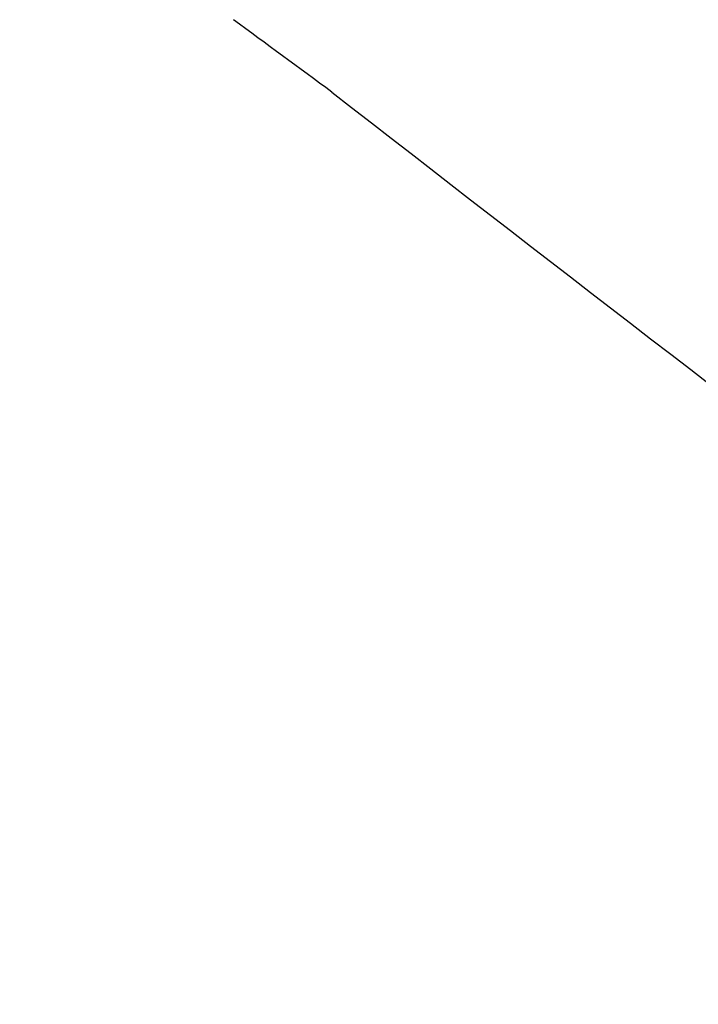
# Model space of a CAD drawing. Header units: millimetres. Extents: x -225 to 225, y 20 to 511.
# Tile 88 of 256: x -194.828 to -194.41, y 39.069 to 39.675. Entities that reach past the tile are written whole.
import ezdxf

# ---------------------------------------------------------------- set-up
doc = ezdxf.new("R2010")
doc.units = ezdxf.units.MM
doc.layers.add('SISTA 05_tapissée', color=7, linetype='Continuous', true_color=0xffffff)

msp = doc.modelspace()

# ---------------------------------------------------------------- linework, layer by layer
at = {"layer": 'SISTA 05_tapissée', "color": 7, "true_color": 0xffffff}
msp.add_open_spline([(-194.63548, 39.63028, 779.28047), (-194.65572, 39.6451, 779.28023), (-194.67596, 39.65996, 779.27999), (-194.69617, 39.67483, 779.27975)], degree=3, dxfattribs=at)
for points, knots in [([(-194.63548, 39.63028, 779.28047), (-194.37635, 39.42852, 779.28045), (-194.10526, 39.22265, 779.28043), (-193.57741, 38.83175, 779.2804), (-193.30472, 38.63483, 779.28039), (-192.76765, 38.25671, 779.28036), (-192.49313, 38.06831, 779.28035), (-191.94718, 37.70316, 779.28033), (-191.6706, 37.52291, 779.28032), (-190.83884, 36.99487, 779.28029), (-190.27832, 36.65746, 779.28029), (-189.1371, 36.00695, 779.28029), (-188.5651, 35.69865, 779.28031), (-187.39431, 35.10303, 779.28035), (-186.80832, 34.82222, 779.28039), (-185.6106, 34.28283, 779.28048), (-185.00785, 34.02845, 779.28053), (-184.09133, 33.6671, 779.28064), (-183.7828, 33.54968, 779.28067), (-183.16621, 33.32343, 779.28075), (-182.8523, 33.21248, 779.28079), (-182.23047, 33.00105, 779.28088), (-181.91074, 32.8966, 779.28092), (-181.28401, 32.70016, 779.28101), (-180.958, 32.60227, 779.28106), (-180.64236, 32.51164, 779.28111)], [0, 0, 0, 0, 0.0625, 0.0625, 0.125, 0.125, 0.1875, 0.1875, 0.25, 0.25, 0.375, 0.375, 0.5, 0.5, 0.625, 0.625, 0.75, 0.75, 0.8125, 0.8125, 0.875, 0.875, 0.9375, 0.9375, 1, 1, 1, 1]), ([(-194.82778, 35.90163, 774.99998), (-194.82775, 35.90162, 775.47138), (-194.78473, 35.96267, 775.94271), (-194.61689, 36.20097, 776.83937), (-194.49209, 36.37818, 777.26455), (-194.17288, 36.83147, 778.02721), (-193.97853, 37.10748, 778.36455), (-193.53923, 37.73134, 778.91846), (-193.29436, 38.07911, 779.13493), (-192.77801, 38.81243, 779.42582), (-192.50661, 39.19788, 779.5002), (-192.23521, 39.58335, 779.49989)], [0.0000124, 0.0000124, 0.0000124, 0.0000124, 0.2, 0.2, 0.4, 0.4, 0.6, 0.6, 0.8, 0.8, 1, 1, 1, 1])]:
    msp.add_open_spline(points, degree=3, knots=knots, dxfattribs=at)

doc.saveas('drawing.dxf')
